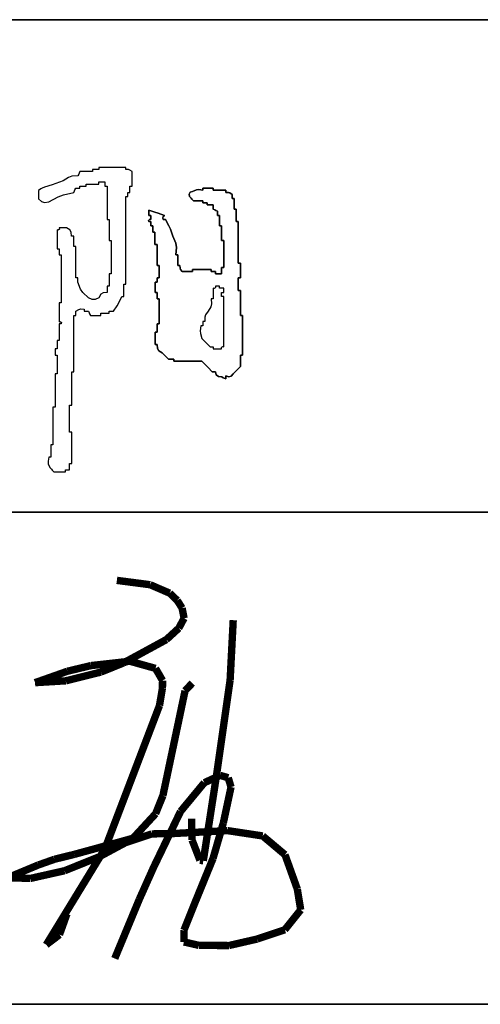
# Model space of a CAD drawing. Header units: millimetres. Extents: x 500457 to 783861, y -293374 to -162131.
# Tile 110 of 116: x 780760 to 781603, y -242591 to -240791. Entities that reach past the tile are written whole.
import ezdxf

# ---------------------------------------------------------------- set-up
doc = ezdxf.new("R2010")
doc.units = ezdxf.units.MM
doc.header["$LTSCALE"] = 1000
doc.layers.add('A-PUB_TITLE SIGNATURE', color=7, linetype='Continuous')
doc.layers.add('WALL', color=255, linetype='Continuous')
doc.layers.add('图框', color=4, linetype='Continuous', lineweight=35)

# ---------------------------------------------------------------- blocks, each defined once
blk = doc.blocks.new('dianziqianminggry')
for p, q in [((0.128308, 0.071141), (0.128224, 0.070972)), ((0.128816, 0.071141), (0.128308, 0.071141)), ((0.129071, 0.071141), (0.128816, 0.071141)), ((0.129579, 0.071141), (0.129071, 0.071141)), ((0.129833, 0.071353), (0.129579, 0.071353)), ((0.129579, 0.071353), (0.129579, 0.071268)), ((0.129579, 0.071268), (0.129579, 0.071226)), ((0.129579, 0.071226), (0.129579, 0.071141)), ((0.12996, 0.071353), (0.129833, 0.071353)), ((0.130214, 0.071353), (0.12996, 0.071353)), ((0.131315, 0.071565), (0.130214, 0.071565)), ((0.130214, 0.071565), (0.130214, 0.07148)), ((0.130214, 0.07148), (0.130214, 0.071438)), ((0.130214, 0.071438), (0.130214, 0.071353)), ((0.131865, 0.071565), (0.131315, 0.071565)), ((0.132966, 0.071565), (0.131865, 0.071565)), ((0.132966, 0.07148), (0.132966, 0.071565)), ((0.132966, 0.071438), (0.132966, 0.07148)), ((0.132966, 0.071353), (0.132966, 0.071438)), ((0.133234, 0.071344), (0.132966, 0.071353)), ((0.133382, 0.071295), (0.133234, 0.071344)), ((0.133602, 0.071141), (0.133382, 0.071295)), ((0.133602, 0.070548), (0.133602, 0.071141)), ((0.126614, 0.070188), (0.125852, 0.069934)), ((0.127129, 0.070551), (0.126614, 0.070188)), ((0.127469, 0.070672), (0.127129, 0.070551)), ((0.128097, 0.070718), (0.127469, 0.070672)), ((0.128181, 0.070887), (0.128097, 0.070718)), ((0.128224, 0.070972), (0.128181, 0.070887)), ((0.130214, 0.069998), (0.130214, 0.070083)), ((0.130214, 0.070083), (0.130468, 0.070083)), ((0.130468, 0.070083), (0.130595, 0.070083)), ((0.130595, 0.070083), (0.130849, 0.070083)), ((0.130849, 0.070083), (0.130849, 0.069913)), ((0.133602, 0.070252), (0.133602, 0.070548)), ((0.133602, 0.069659), (0.133602, 0.070252)), ((0.12432, 0.069377), (0.124074, 0.069236)), ((0.124074, 0.069236), (0.124074, 0.068897)), ((0.124448, 0.069441), (0.12432, 0.069377)), ((0.124709, 0.069553), (0.124448, 0.069441)), ((0.125471, 0.069807), (0.124709, 0.069553)), ((0.125852, 0.069934), (0.125471, 0.069807)), ((0.126615, 0.068782), (0.127673, 0.069024)), ((0.127673, 0.069024), (0.127758, 0.069193)), ((0.127758, 0.069193), (0.1278, 0.069278)), ((0.1278, 0.069278), (0.127885, 0.069447)), ((0.127885, 0.069447), (0.128054, 0.069447)), ((0.128054, 0.069447), (0.128139, 0.069447)), ((0.128139, 0.069447), (0.128308, 0.069447)), ((0.128308, 0.069574), (0.128308, 0.069659)), ((0.128308, 0.069659), (0.128562, 0.069659)), ((0.128308, 0.069532), (0.128308, 0.069574)), ((0.128308, 0.069447), (0.128308, 0.069532)), ((0.128562, 0.069659), (0.128689, 0.069659)), ((0.128689, 0.069659), (0.128943, 0.069659)), ((0.128943, 0.069786), (0.128943, 0.069871)), ((0.128943, 0.069871), (0.129452, 0.069871)), ((0.128943, 0.069744), (0.128943, 0.069786)), ((0.128943, 0.069659), (0.128943, 0.069744)), ((0.129452, 0.069871), (0.129706, 0.069871)), ((0.129706, 0.069871), (0.130214, 0.069871)), ((0.130214, 0.069956), (0.130214, 0.069998)), ((0.130214, 0.069871), (0.130214, 0.069956)), ((0.130849, 0.069913), (0.130849, 0.069828)), ((0.130849, 0.069828), (0.130849, 0.069659)), ((0.130849, 0.069659), (0.130934, 0.069659)), ((0.130934, 0.069659), (0.130976, 0.069659)), ((0.130976, 0.069659), (0.131061, 0.069659)), ((0.131061, 0.069659), (0.131061, 0.068304)), ((0.133178, 0.068855), (0.133178, 0.069024)), ((0.133178, 0.069024), (0.133263, 0.069024)), ((0.133263, 0.069024), (0.133305, 0.069024)), ((0.133305, 0.069024), (0.13339, 0.069024)), ((0.13339, 0.069405), (0.13339, 0.069659)), ((0.13339, 0.069659), (0.133474, 0.069659)), ((0.13339, 0.069278), (0.13339, 0.069405)), ((0.13339, 0.069024), (0.13339, 0.069278)), ((0.133474, 0.069659), (0.133517, 0.069659)), ((0.133517, 0.069659), (0.133602, 0.069659)), ((0.139401, 0.068846), (0.139514, 0.069035)), ((0.139514, 0.069035), (0.139401, 0.068846)), ((0.139514, 0.069035), (0.139742, 0.06913)), ((0.139742, 0.06913), (0.139514, 0.069035)), ((0.139742, 0.06913), (0.140134, 0.069295)), ((0.140134, 0.069295), (0.139742, 0.06913)), ((0.140134, 0.069295), (0.140383, 0.06932)), ((0.140383, 0.06932), (0.140134, 0.069295)), ((0.140383, 0.06932), (0.1408, 0.069236)), ((0.1408, 0.069236), (0.140383, 0.06932)), ((0.1408, 0.069236), (0.1408, 0.069447)), ((0.1408, 0.069447), (0.1408, 0.069236)), ((0.1408, 0.069236), (0.1408, 0.069447)), ((0.141859, 0.069447), (0.1408, 0.069447)), ((0.1408, 0.069447), (0.141859, 0.069447)), ((0.141859, 0.069447), (0.1408, 0.069447)), ((0.1408, 0.069447), (0.1408, 0.069236)), ((0.1408, 0.069236), (0.1408, 0.069447)), ((0.1408, 0.069447), (0.1408, 0.069236)), ((0.141436, 0.069447), (0.141859, 0.069447)), ((0.141859, 0.069447), (0.141436, 0.069447)), ((0.141436, 0.069447), (0.141859, 0.069447)), ((0.141859, 0.069447), (0.141859, 0.069363)), ((0.141859, 0.069363), (0.141859, 0.069447)), ((0.141859, 0.069363), (0.141859, 0.06932)), ((0.141859, 0.06932), (0.141859, 0.069363)), ((0.141859, 0.06932), (0.141859, 0.069236)), ((0.141859, 0.069236), (0.141859, 0.06932)), ((0.141859, 0.069236), (0.142367, 0.069236)), ((0.142367, 0.069236), (0.141859, 0.069236)), ((0.142367, 0.069236), (0.142621, 0.069236)), ((0.142621, 0.069236), (0.142367, 0.069236)), ((0.142621, 0.069236), (0.143129, 0.069236)), ((0.143129, 0.069236), (0.142621, 0.069236)), ((0.143129, 0.069236), (0.143129, 0.069151)), ((0.143129, 0.069151), (0.143129, 0.069236)), ((0.143129, 0.069151), (0.143129, 0.069109)), ((0.143129, 0.069109), (0.143129, 0.069151)), ((0.143129, 0.069109), (0.143129, 0.069024)), ((0.143129, 0.069024), (0.143129, 0.069109)), ((0.143129, 0.069024), (0.143397, 0.069015)), ((0.143397, 0.069015), (0.143129, 0.069024)), ((0.143397, 0.069015), (0.143545, 0.068966)), ((0.143545, 0.068966), (0.143397, 0.069015)), ((0.124074, 0.068897), (0.124074, 0.068728)), ((0.124074, 0.068728), (0.124074, 0.068389)), ((0.124074, 0.068389), (0.124401, 0.068091)), ((0.124401, 0.068091), (0.124696, 0.068003)), ((0.124696, 0.068003), (0.125132, 0.068071)), ((0.125132, 0.068071), (0.126089, 0.068585)), ((0.126089, 0.068585), (0.126615, 0.068782)), ((0.131061, 0.068304), (0.131061, 0.067627)), ((0.132966, 0.065043), (0.132966, 0.0686)), ((0.132966, 0.0686), (0.133051, 0.0686)), ((0.133051, 0.0686), (0.133093, 0.0686)), ((0.133093, 0.0686), (0.133178, 0.0686)), ((0.133178, 0.06877), (0.133178, 0.068855)), ((0.133178, 0.0686), (0.133178, 0.06877)), ((0.139424, 0.0686), (0.139401, 0.068846)), ((0.139401, 0.068846), (0.139424, 0.0686)), ((0.139593, 0.068431), (0.139424, 0.0686)), ((0.139424, 0.0686), (0.139593, 0.068431)), ((0.139678, 0.068346), (0.139593, 0.068431)), ((0.139593, 0.068431), (0.139678, 0.068346)), ((0.139848, 0.068177), (0.139678, 0.068346)), ((0.139678, 0.068346), (0.139848, 0.068177)), ((0.140229, 0.068177), (0.139848, 0.068177)), ((0.139848, 0.068177), (0.140229, 0.068177)), ((0.140419, 0.068177), (0.140229, 0.068177)), ((0.140229, 0.068177), (0.140419, 0.068177)), ((0.1408, 0.068177), (0.140419, 0.068177)), ((0.140419, 0.068177), (0.1408, 0.068177)), ((0.1408, 0.068092), (0.1408, 0.068177)), ((0.1408, 0.068177), (0.1408, 0.068092)), ((0.1408, 0.06805), (0.1408, 0.068092)), ((0.1408, 0.068092), (0.1408, 0.06805)), ((0.1408, 0.067965), (0.1408, 0.06805)), ((0.1408, 0.06805), (0.1408, 0.067965)), ((0.143545, 0.068966), (0.143765, 0.068812)), ((0.143765, 0.068812), (0.143545, 0.068966)), ((0.143765, 0.068812), (0.143765, 0.068643)), ((0.143765, 0.068643), (0.143765, 0.068812)), ((0.143765, 0.068643), (0.143765, 0.068558)), ((0.143765, 0.068558), (0.143765, 0.068643)), ((0.143765, 0.068558), (0.143765, 0.068389)), ((0.143765, 0.068389), (0.143765, 0.068558)), ((0.143765, 0.068389), (0.143849, 0.068389)), ((0.143849, 0.068389), (0.143765, 0.068389)), ((0.143849, 0.068389), (0.143892, 0.068389)), ((0.143892, 0.068389), (0.143849, 0.068389)), ((0.143892, 0.068389), (0.143976, 0.068389)), ((0.143976, 0.068389), (0.143892, 0.068389)), ((0.143976, 0.068389), (0.143976, 0.067965)), ((0.143976, 0.067965), (0.143976, 0.068389)), ((0.131061, 0.067627), (0.131061, 0.066271)), ((0.135295, 0.067012), (0.135295, 0.067224)), ((0.135295, 0.067224), (0.135931, 0.067012)), ((0.135931, 0.067012), (0.135295, 0.067224)), ((0.135295, 0.067224), (0.135295, 0.067012)), ((0.135295, 0.066907), (0.135295, 0.067012)), ((0.135295, 0.067012), (0.135295, 0.066907)), ((0.135931, 0.067012), (0.136248, 0.066907)), ((0.136248, 0.066907), (0.135931, 0.067012)), ((0.14097, 0.067965), (0.1408, 0.067965)), ((0.1408, 0.067965), (0.14097, 0.067965)), ((0.141054, 0.067965), (0.14097, 0.067965)), ((0.14097, 0.067965), (0.141054, 0.067965)), ((0.141224, 0.067965), (0.141054, 0.067965)), ((0.141054, 0.067965), (0.141224, 0.067965)), ((0.141224, 0.067881), (0.141224, 0.067965)), ((0.141224, 0.067965), (0.141224, 0.067881)), ((0.141224, 0.067838), (0.141224, 0.067881)), ((0.141224, 0.067881), (0.141224, 0.067838)), ((0.141224, 0.067754), (0.141224, 0.067838)), ((0.141224, 0.067838), (0.141224, 0.067754)), ((0.141478, 0.067754), (0.141224, 0.067754)), ((0.141224, 0.067754), (0.141478, 0.067754)), ((0.141605, 0.067754), (0.141478, 0.067754)), ((0.141478, 0.067754), (0.141605, 0.067754)), ((0.141859, 0.067754), (0.141605, 0.067754)), ((0.141605, 0.067754), (0.141859, 0.067754)), ((0.141859, 0.067584), (0.141859, 0.067754)), ((0.141859, 0.067754), (0.141859, 0.067584)), ((0.141859, 0.067499), (0.141859, 0.067584)), ((0.141859, 0.067584), (0.141859, 0.067499)), ((0.141859, 0.06733), (0.141859, 0.067499)), ((0.141859, 0.067499), (0.141859, 0.06733)), ((0.142028, 0.067245), (0.141859, 0.06733)), ((0.141859, 0.06733), (0.142028, 0.067245)), ((0.142113, 0.067203), (0.142028, 0.067245)), ((0.142028, 0.067245), (0.142113, 0.067203)), ((0.142282, 0.067118), (0.142113, 0.067203)), ((0.142113, 0.067203), (0.142282, 0.067118)), ((0.142282, 0.066949), (0.142282, 0.067118)), ((0.142282, 0.067118), (0.142282, 0.066949)), ((0.143976, 0.067965), (0.143976, 0.067754)), ((0.143976, 0.067754), (0.143976, 0.067965)), ((0.143976, 0.067754), (0.143976, 0.06733)), ((0.143976, 0.06733), (0.143976, 0.067754)), ((0.143976, 0.06733), (0.144061, 0.06733)), ((0.144061, 0.06733), (0.143976, 0.06733)), ((0.144061, 0.06733), (0.144103, 0.06733)), ((0.144103, 0.06733), (0.144061, 0.06733)), ((0.144103, 0.06733), (0.144188, 0.06733)), ((0.144188, 0.06733), (0.144103, 0.06733)), ((0.144188, 0.06733), (0.144188, 0.066822)), ((0.144188, 0.066822), (0.144188, 0.06733)), ((0.131061, 0.066271), (0.131145, 0.066271)), ((0.131145, 0.066271), (0.131188, 0.066271)), ((0.131188, 0.066271), (0.131272, 0.066271)), ((0.131272, 0.066271), (0.131272, 0.065425)), ((0.13527, 0.066177), (0.13539, 0.066297)), ((0.13539, 0.066297), (0.13527, 0.066177)), ((0.135295, 0.06606), (0.13527, 0.066177)), ((0.13527, 0.066177), (0.135295, 0.06606)), ((0.135295, 0.066695), (0.135295, 0.066907)), ((0.135295, 0.066907), (0.135295, 0.066695)), ((0.13538, 0.066695), (0.135295, 0.066695)), ((0.135295, 0.066695), (0.13538, 0.066695)), ((0.13538, 0.06606), (0.135295, 0.06606)), ((0.135295, 0.06606), (0.13538, 0.06606)), ((0.135422, 0.066695), (0.13538, 0.066695)), ((0.13538, 0.066695), (0.135422, 0.066695)), ((0.135422, 0.06606), (0.13538, 0.06606)), ((0.13538, 0.06606), (0.135422, 0.06606)), ((0.13539, 0.066297), (0.135507, 0.066271)), ((0.135507, 0.066271), (0.13539, 0.066297)), ((0.135507, 0.066695), (0.135422, 0.066695)), ((0.135422, 0.066695), (0.135507, 0.066695)), ((0.135507, 0.06606), (0.135422, 0.06606)), ((0.135422, 0.06606), (0.135507, 0.06606)), ((0.135507, 0.066526), (0.135507, 0.066695)), ((0.135507, 0.066695), (0.135507, 0.066526)), ((0.135507, 0.066441), (0.135507, 0.066526)), ((0.135507, 0.066526), (0.135507, 0.066441)), ((0.135507, 0.066271), (0.135507, 0.066441)), ((0.135507, 0.066441), (0.135507, 0.066271)), ((0.135507, 0.06589), (0.135507, 0.06606)), ((0.135507, 0.06606), (0.135507, 0.06589)), ((0.136248, 0.066907), (0.136883, 0.066695)), ((0.136883, 0.066695), (0.136248, 0.066907)), ((0.136749, 0.066584), (0.136711, 0.066433)), ((0.136711, 0.066433), (0.136749, 0.066584)), ((0.136711, 0.066433), (0.136777, 0.066271)), ((0.136777, 0.066271), (0.136711, 0.066433)), ((0.136883, 0.066695), (0.136749, 0.066584)), ((0.136749, 0.066584), (0.136883, 0.066695)), ((0.136777, 0.066271), (0.136862, 0.066271)), ((0.136862, 0.066271), (0.136777, 0.066271)), ((0.136862, 0.066271), (0.136905, 0.066271)), ((0.136905, 0.066271), (0.136862, 0.066271)), ((0.136905, 0.066271), (0.136989, 0.066271)), ((0.136989, 0.066271), (0.136905, 0.066271)), ((0.136989, 0.066271), (0.137354, 0.065628)), ((0.137354, 0.065628), (0.136989, 0.066271)), ((0.142282, 0.066864), (0.142282, 0.066949)), ((0.142282, 0.066949), (0.142282, 0.066864)), ((0.142282, 0.066695), (0.142282, 0.066864)), ((0.142282, 0.066864), (0.142282, 0.066695)), ((0.142367, 0.066695), (0.142282, 0.066695)), ((0.142282, 0.066695), (0.142367, 0.066695)), ((0.142409, 0.066695), (0.142367, 0.066695)), ((0.142367, 0.066695), (0.142409, 0.066695)), ((0.142494, 0.066695), (0.142409, 0.066695)), ((0.142409, 0.066695), (0.142494, 0.066695)), ((0.142494, 0.066271), (0.142494, 0.066695)), ((0.142494, 0.066695), (0.142494, 0.066271)), ((0.142494, 0.06606), (0.142494, 0.066271)), ((0.142494, 0.066271), (0.142494, 0.06606)), ((0.142494, 0.065636), (0.142494, 0.06606)), ((0.142494, 0.06606), (0.142494, 0.065636)), ((0.144188, 0.066822), (0.144188, 0.066568)), ((0.144188, 0.066568), (0.144188, 0.066822)), ((0.144188, 0.066568), (0.144188, 0.06606)), ((0.144188, 0.06606), (0.144188, 0.066568)), ((0.144188, 0.06606), (0.144273, 0.06606)), ((0.144273, 0.06606), (0.144188, 0.06606)), ((0.144273, 0.06606), (0.144315, 0.06606)), ((0.144315, 0.06606), (0.144273, 0.06606)), ((0.144315, 0.06606), (0.1444, 0.06606)), ((0.1444, 0.06606), (0.144315, 0.06606)), ((0.1444, 0.06606), (0.1444, 0.064366)), ((0.1444, 0.064366), (0.1444, 0.06606)), ((0.126096, 0.065187), (0.125979, 0.065213)), ((0.125979, 0.065213), (0.125979, 0.064451)), ((0.126216, 0.065307), (0.126096, 0.065187)), ((0.126487, 0.065425), (0.126191, 0.065425)), ((0.126191, 0.065425), (0.126216, 0.065307)), ((0.126636, 0.065425), (0.126487, 0.065425)), ((0.126932, 0.065425), (0.126636, 0.065425)), ((0.127274, 0.065218), (0.126932, 0.065425)), ((0.127425, 0.064975), (0.127274, 0.065218)), ((0.131272, 0.065425), (0.131272, 0.065001)), ((0.131272, 0.065001), (0.131272, 0.064154)), ((0.132966, 0.063265), (0.132966, 0.065043)), ((0.135507, 0.065806), (0.135507, 0.06589)), ((0.135507, 0.06589), (0.135507, 0.065806)), ((0.135507, 0.065636), (0.135507, 0.065806)), ((0.135507, 0.065806), (0.135507, 0.065636)), ((0.135592, 0.065636), (0.135507, 0.065636)), ((0.135507, 0.065636), (0.135592, 0.065636)), ((0.135634, 0.065636), (0.135592, 0.065636)), ((0.135592, 0.065636), (0.135634, 0.065636)), ((0.135719, 0.065636), (0.135634, 0.065636)), ((0.135634, 0.065636), (0.135719, 0.065636)), ((0.135719, 0.065382), (0.135719, 0.065636)), ((0.135719, 0.065636), (0.135719, 0.065382)), ((0.135719, 0.065255), (0.135719, 0.065382)), ((0.135719, 0.065382), (0.135719, 0.065255)), ((0.135719, 0.065001), (0.135719, 0.065255)), ((0.135719, 0.065255), (0.135719, 0.065001)), ((0.135804, 0.065001), (0.135719, 0.065001)), ((0.135719, 0.065001), (0.135804, 0.065001)), ((0.135846, 0.065001), (0.135804, 0.065001)), ((0.135804, 0.065001), (0.135846, 0.065001)), ((0.135931, 0.065001), (0.135846, 0.065001)), ((0.135846, 0.065001), (0.135931, 0.065001)), ((0.135931, 0.064493), (0.135931, 0.065001)), ((0.135931, 0.065001), (0.135931, 0.064493)), ((0.137354, 0.065628), (0.137505, 0.065282)), ((0.137505, 0.065282), (0.137354, 0.065628)), ((0.137505, 0.065282), (0.13773, 0.064578)), ((0.13773, 0.064578), (0.137505, 0.065282)), ((0.142579, 0.065636), (0.142494, 0.065636)), ((0.142494, 0.065636), (0.142579, 0.065636)), ((0.142621, 0.065636), (0.142579, 0.065636)), ((0.142579, 0.065636), (0.142621, 0.065636)), ((0.142706, 0.065636), (0.142621, 0.065636)), ((0.142621, 0.065636), (0.142706, 0.065636)), ((0.142706, 0.065043), (0.142706, 0.065636)), ((0.142706, 0.065636), (0.142706, 0.065043)), ((0.142706, 0.064747), (0.142706, 0.065043)), ((0.142706, 0.065043), (0.142706, 0.064747)), ((0.125979, 0.064451), (0.125979, 0.064069)), ((0.125979, 0.064069), (0.125979, 0.063307)), ((0.127461, 0.064578), (0.127425, 0.064975)), ((0.127546, 0.064578), (0.127461, 0.064578)), ((0.127588, 0.064578), (0.127546, 0.064578)), ((0.127673, 0.064578), (0.127588, 0.064578)), ((0.127673, 0.064154), (0.127673, 0.064578)), ((0.127673, 0.063942), (0.127673, 0.064154)), ((0.131272, 0.064154), (0.131357, 0.064154)), ((0.131357, 0.064154), (0.1314, 0.064154)), ((0.1314, 0.064154), (0.131484, 0.064154)), ((0.131484, 0.064154), (0.131484, 0.062799)), ((0.135931, 0.064239), (0.135931, 0.064493)), ((0.135931, 0.064493), (0.135931, 0.064239)), ((0.135931, 0.063731), (0.135931, 0.064239)), ((0.135931, 0.064239), (0.135931, 0.063731)), ((0.13773, 0.064578), (0.138036, 0.063868)), ((0.138036, 0.063868), (0.13773, 0.064578)), ((0.142706, 0.064154), (0.142706, 0.064747)), ((0.142706, 0.064747), (0.142706, 0.064154)), ((0.142791, 0.064154), (0.142706, 0.064154)), ((0.142706, 0.064154), (0.142791, 0.064154)), ((0.142833, 0.064154), (0.142791, 0.064154)), ((0.142791, 0.064154), (0.142833, 0.064154)), ((0.142918, 0.064154), (0.142833, 0.064154)), ((0.142833, 0.064154), (0.142918, 0.064154)), ((0.142918, 0.063053), (0.142918, 0.064154)), ((0.142918, 0.064154), (0.142918, 0.063053)), ((0.1444, 0.064366), (0.1444, 0.063519)), ((0.1444, 0.063519), (0.1444, 0.064366)), ((0.125979, 0.063307), (0.126064, 0.063307)), ((0.126064, 0.063307), (0.126106, 0.063307)), ((0.126106, 0.063307), (0.126191, 0.063307)), ((0.126191, 0.063307), (0.126191, 0.063053)), ((0.126191, 0.063053), (0.126191, 0.062926)), ((0.127673, 0.063519), (0.127673, 0.063942)), ((0.127758, 0.063519), (0.127673, 0.063519)), ((0.1278, 0.063519), (0.127758, 0.063519)), ((0.127885, 0.063519), (0.1278, 0.063519)), ((0.127885, 0.062249), (0.127885, 0.063519)), ((0.132966, 0.059708), (0.132966, 0.063265)), ((0.136015, 0.063731), (0.135931, 0.063731)), ((0.135931, 0.063731), (0.136015, 0.063731)), ((0.136058, 0.063731), (0.136015, 0.063731)), ((0.136015, 0.063731), (0.136058, 0.063731)), ((0.136142, 0.063731), (0.136058, 0.063731)), ((0.136058, 0.063731), (0.136142, 0.063731)), ((0.136142, 0.062884), (0.136142, 0.063731)), ((0.136142, 0.063731), (0.136142, 0.062884)), ((0.138036, 0.063868), (0.138106, 0.063443)), ((0.138106, 0.063443), (0.138036, 0.063868)), ((0.138106, 0.063443), (0.138048, 0.062672)), ((0.138048, 0.062672), (0.138106, 0.063443)), ((0.142918, 0.062503), (0.142918, 0.063053)), ((0.142918, 0.063053), (0.142918, 0.062503)), ((0.1444, 0.063519), (0.1444, 0.061825)), ((0.1444, 0.061825), (0.1444, 0.063519)), ((0.126191, 0.062926), (0.126191, 0.062672)), ((0.126191, 0.062672), (0.126276, 0.062672)), ((0.126276, 0.062672), (0.126318, 0.062672)), ((0.126318, 0.062672), (0.126403, 0.062672)), ((0.126403, 0.062672), (0.126403, 0.060724)), ((0.127885, 0.061613), (0.127885, 0.062249)), ((0.131484, 0.062799), (0.131484, 0.062122)), ((0.131484, 0.062122), (0.131484, 0.060766)), ((0.136142, 0.06246), (0.136142, 0.062884)), ((0.136142, 0.062884), (0.136142, 0.06246)), ((0.136142, 0.061613), (0.136142, 0.06246)), ((0.136142, 0.06246), (0.136142, 0.061613)), ((0.138048, 0.062672), (0.138133, 0.062672)), ((0.138133, 0.062672), (0.138048, 0.062672)), ((0.138133, 0.062672), (0.138175, 0.062672)), ((0.138175, 0.062672), (0.138133, 0.062672)), ((0.138175, 0.062672), (0.13826, 0.062672)), ((0.13826, 0.062672), (0.138175, 0.062672)), ((0.13826, 0.062672), (0.13826, 0.062249)), ((0.13826, 0.062249), (0.13826, 0.062672)), ((0.13826, 0.062249), (0.13826, 0.062037)), ((0.13826, 0.062037), (0.13826, 0.062249)), ((0.13826, 0.062037), (0.13826, 0.061613)), ((0.13826, 0.061613), (0.13826, 0.062037)), ((0.142918, 0.061402), (0.142918, 0.062503)), ((0.142918, 0.062503), (0.142918, 0.061402)), ((0.127885, 0.060343), (0.127885, 0.061613)), ((0.136227, 0.061613), (0.136142, 0.061613)), ((0.136142, 0.061613), (0.136227, 0.061613)), ((0.136269, 0.061613), (0.136227, 0.061613)), ((0.136227, 0.061613), (0.136269, 0.061613)), ((0.136354, 0.061613), (0.136269, 0.061613)), ((0.136269, 0.061613), (0.136354, 0.061613)), ((0.136354, 0.061105), (0.136354, 0.061613)), ((0.136354, 0.061613), (0.136354, 0.061105)), ((0.136354, 0.060851), (0.136354, 0.061105)), ((0.136354, 0.061105), (0.136354, 0.060851)), ((0.13826, 0.061613), (0.138344, 0.061613)), ((0.138344, 0.061613), (0.13826, 0.061613)), ((0.138344, 0.061613), (0.138387, 0.061613)), ((0.138387, 0.061613), (0.138344, 0.061613)), ((0.138387, 0.061613), (0.138471, 0.061613)), ((0.138471, 0.061613), (0.138387, 0.061613)), ((0.138471, 0.061613), (0.13848, 0.061346)), ((0.13848, 0.061346), (0.138471, 0.061613)), ((0.13848, 0.061346), (0.138529, 0.061197)), ((0.138529, 0.061197), (0.13848, 0.061346)), ((0.138529, 0.061197), (0.138683, 0.060978)), ((0.138683, 0.060978), (0.138529, 0.061197)), ((0.139742, 0.061105), (0.139742, 0.06119)), ((0.139742, 0.06119), (0.140504, 0.06119)), ((0.140504, 0.06119), (0.139742, 0.06119)), ((0.139742, 0.06119), (0.139742, 0.061105)), ((0.139742, 0.061063), (0.139742, 0.061105)), ((0.139742, 0.061105), (0.139742, 0.061063)), ((0.139742, 0.060978), (0.139742, 0.061063)), ((0.139742, 0.061063), (0.139742, 0.060978)), ((0.140504, 0.06119), (0.140885, 0.06119)), ((0.140885, 0.06119), (0.140504, 0.06119)), ((0.140885, 0.06119), (0.141647, 0.06119)), ((0.141647, 0.06119), (0.140885, 0.06119)), ((0.141647, 0.06119), (0.141647, 0.061105)), ((0.141647, 0.061105), (0.141647, 0.06119)), ((0.141647, 0.061105), (0.141647, 0.061063)), ((0.141647, 0.061063), (0.141647, 0.061105)), ((0.141647, 0.061063), (0.141647, 0.060978)), ((0.141647, 0.060978), (0.141647, 0.061063)), ((0.142706, 0.061148), (0.142706, 0.061402)), ((0.142706, 0.061402), (0.142791, 0.061402)), ((0.142791, 0.061402), (0.142706, 0.061402)), ((0.142706, 0.061402), (0.142706, 0.061148)), ((0.142706, 0.061021), (0.142706, 0.061148)), ((0.142706, 0.061148), (0.142706, 0.061021)), ((0.142706, 0.060766), (0.142706, 0.061021)), ((0.142706, 0.061021), (0.142706, 0.060766)), ((0.142791, 0.061402), (0.142833, 0.061402)), ((0.142833, 0.061402), (0.142791, 0.061402)), ((0.142833, 0.061402), (0.142918, 0.061402)), ((0.142918, 0.061402), (0.142833, 0.061402)), ((0.1444, 0.061825), (0.144484, 0.061825)), ((0.144484, 0.061825), (0.1444, 0.061825)), ((0.144484, 0.061825), (0.144527, 0.061825)), ((0.144527, 0.061825), (0.144484, 0.061825)), ((0.144527, 0.061825), (0.144611, 0.061825)), ((0.144611, 0.061825), (0.144527, 0.061825)), ((0.144611, 0.061825), (0.144611, 0.061232)), ((0.144611, 0.061232), (0.144611, 0.061825)), ((0.144611, 0.061232), (0.144611, 0.060936)), ((0.144611, 0.060936), (0.144611, 0.061232)), ((0.126403, 0.060724), (0.126403, 0.05975)), ((0.12797, 0.060343), (0.127885, 0.060343)), ((0.128012, 0.060343), (0.12797, 0.060343)), ((0.128097, 0.060343), (0.128012, 0.060343)), ((0.128097, 0.060174), (0.128097, 0.060343)), ((0.128097, 0.060089), (0.128097, 0.060174)), ((0.128097, 0.05992), (0.128097, 0.060089)), ((0.131357, 0.060766), (0.131272, 0.060766)), ((0.131272, 0.060766), (0.131272, 0.060258)), ((0.131272, 0.060258), (0.131272, 0.060004)), ((0.131272, 0.060004), (0.131272, 0.059496)), ((0.1314, 0.060766), (0.131357, 0.060766)), ((0.131484, 0.060766), (0.1314, 0.060766)), ((0.136142, 0.060174), (0.136142, 0.060343)), ((0.136142, 0.060343), (0.136227, 0.060343)), ((0.136227, 0.060343), (0.136142, 0.060343)), ((0.136142, 0.060343), (0.136142, 0.060174)), ((0.136142, 0.060089), (0.136142, 0.060174)), ((0.136142, 0.060174), (0.136142, 0.060089)), ((0.136142, 0.05992), (0.136142, 0.060089)), ((0.136142, 0.060089), (0.136142, 0.05992)), ((0.136227, 0.060343), (0.136269, 0.060343)), ((0.136269, 0.060343), (0.136227, 0.060343)), ((0.136269, 0.060343), (0.136354, 0.060343)), ((0.136354, 0.060343), (0.136269, 0.060343)), ((0.136354, 0.060343), (0.136354, 0.060851)), ((0.136354, 0.060851), (0.136354, 0.060343)), ((0.138683, 0.060978), (0.139107, 0.060978)), ((0.139107, 0.060978), (0.138683, 0.060978)), ((0.139107, 0.060978), (0.139318, 0.060978)), ((0.139318, 0.060978), (0.139107, 0.060978)), ((0.139318, 0.060978), (0.139742, 0.060978)), ((0.139742, 0.060978), (0.139318, 0.060978)), ((0.141647, 0.060978), (0.141817, 0.060978)), ((0.141817, 0.060978), (0.141647, 0.060978)), ((0.141817, 0.060978), (0.141901, 0.060978)), ((0.141901, 0.060978), (0.141817, 0.060978)), ((0.141901, 0.060978), (0.142071, 0.060978)), ((0.142071, 0.060978), (0.141901, 0.060978)), ((0.142071, 0.060978), (0.142071, 0.060893)), ((0.142071, 0.060893), (0.142071, 0.060978)), ((0.142071, 0.060893), (0.142071, 0.060851)), ((0.142071, 0.060851), (0.142071, 0.060893)), ((0.142071, 0.060851), (0.142071, 0.060766)), ((0.142071, 0.060766), (0.142071, 0.060851)), ((0.142071, 0.060766), (0.142325, 0.060766)), ((0.142325, 0.060766), (0.142071, 0.060766)), ((0.142325, 0.060766), (0.142452, 0.060766)), ((0.142452, 0.060766), (0.142325, 0.060766)), ((0.142452, 0.060766), (0.142706, 0.060766)), ((0.142706, 0.060766), (0.142452, 0.060766)), ((0.144484, 0.060343), (0.1444, 0.060343)), ((0.1444, 0.060343), (0.1444, 0.059835)), ((0.1444, 0.059835), (0.1444, 0.060343)), ((0.1444, 0.060343), (0.144484, 0.060343)), ((0.144527, 0.060343), (0.144484, 0.060343)), ((0.144484, 0.060343), (0.144527, 0.060343)), ((0.144611, 0.060343), (0.144527, 0.060343)), ((0.144527, 0.060343), (0.144611, 0.060343)), ((0.144611, 0.060936), (0.144611, 0.060343)), ((0.144611, 0.060343), (0.144611, 0.060936)), ((0.126403, 0.05975), (0.126403, 0.057802)), ((0.128366, 0.059205), (0.128097, 0.05992)), ((0.1286, 0.058855), (0.128366, 0.059205)), ((0.131145, 0.059496), (0.131061, 0.059496)), ((0.131061, 0.059496), (0.131061, 0.059242)), ((0.131061, 0.059242), (0.131061, 0.059115)), ((0.131061, 0.059115), (0.131061, 0.058861)), ((0.131188, 0.059496), (0.131145, 0.059496)), ((0.131272, 0.059496), (0.131188, 0.059496)), ((0.132755, 0.0592), (0.132755, 0.059708)), ((0.132755, 0.059708), (0.132839, 0.059708)), ((0.132755, 0.058946), (0.132755, 0.0592)), ((0.132839, 0.059708), (0.132882, 0.059708)), ((0.132882, 0.059708), (0.132966, 0.059708)), ((0.135931, 0.059496), (0.135931, 0.05992)), ((0.135931, 0.05992), (0.136015, 0.05992)), ((0.136015, 0.05992), (0.135931, 0.05992)), ((0.135931, 0.05992), (0.135931, 0.059496)), ((0.135931, 0.059284), (0.135931, 0.059496)), ((0.135931, 0.059496), (0.135931, 0.059284)), ((0.135931, 0.058861), (0.135931, 0.059284)), ((0.135931, 0.059284), (0.135931, 0.058861)), ((0.136015, 0.05992), (0.136058, 0.05992)), ((0.136058, 0.05992), (0.136015, 0.05992)), ((0.136058, 0.05992), (0.136142, 0.05992)), ((0.136142, 0.05992), (0.136058, 0.05992)), ((0.141976, 0.059259), (0.141859, 0.059284)), ((0.141859, 0.059284), (0.141859, 0.058861)), ((0.142096, 0.059379), (0.141976, 0.059259)), ((0.14224, 0.059496), (0.142071, 0.059496)), ((0.142071, 0.059496), (0.142096, 0.059379)), ((0.142325, 0.059496), (0.14224, 0.059496)), ((0.142494, 0.059496), (0.142325, 0.059496)), ((0.142494, 0.059411), (0.142494, 0.059496)), ((0.142494, 0.059369), (0.142494, 0.059411)), ((0.142494, 0.059284), (0.142494, 0.059369)), ((0.142664, 0.059284), (0.142494, 0.059284)), ((0.142748, 0.059284), (0.142664, 0.059284)), ((0.142918, 0.059284), (0.142748, 0.059284)), ((0.142918, 0.059115), (0.142918, 0.059284)), ((0.142918, 0.05903), (0.142918, 0.059115)), ((0.142918, 0.058861), (0.142918, 0.05903)), ((0.1444, 0.059835), (0.1444, 0.059581)), ((0.1444, 0.059581), (0.1444, 0.059835)), ((0.1444, 0.059581), (0.1444, 0.059073)), ((0.1444, 0.059073), (0.1444, 0.059581)), ((0.1444, 0.059073), (0.144484, 0.059073)), ((0.144484, 0.059073), (0.1444, 0.059073)), ((0.144484, 0.059073), (0.144527, 0.059073)), ((0.144527, 0.059073), (0.144484, 0.059073)), ((0.144527, 0.059073), (0.144611, 0.059073)), ((0.144611, 0.059073), (0.144527, 0.059073)), ((0.144611, 0.059073), (0.144611, 0.058056)), ((0.144611, 0.058056), (0.144611, 0.059073)), ((0.129155, 0.058332), (0.1286, 0.058855)), ((0.129532, 0.058138), (0.129155, 0.058332)), ((0.129837, 0.058138), (0.129532, 0.058138)), ((0.130214, 0.058332), (0.129837, 0.058138)), ((0.13042, 0.058673), (0.130214, 0.058332)), ((0.130663, 0.058825), (0.13042, 0.058673)), ((0.131061, 0.058861), (0.130663, 0.058825)), ((0.132257, 0.057817), (0.132543, 0.058437)), ((0.132543, 0.058437), (0.132628, 0.058437)), ((0.132628, 0.058437), (0.13267, 0.058437)), ((0.13267, 0.058437), (0.132755, 0.058437)), ((0.132755, 0.058437), (0.132755, 0.058946)), ((0.136015, 0.058861), (0.135931, 0.058861)), ((0.135931, 0.058861), (0.136015, 0.058861)), ((0.136058, 0.058861), (0.136015, 0.058861)), ((0.136015, 0.058861), (0.136058, 0.058861)), ((0.136142, 0.058861), (0.136058, 0.058861)), ((0.136058, 0.058861), (0.136142, 0.058861)), ((0.136142, 0.058607), (0.136142, 0.058861)), ((0.136142, 0.058861), (0.136142, 0.058607)), ((0.136142, 0.05848), (0.136142, 0.058607)), ((0.136142, 0.058607), (0.136142, 0.05848)), ((0.136142, 0.058226), (0.136142, 0.05848)), ((0.136142, 0.05848), (0.136142, 0.058226)), ((0.136227, 0.058226), (0.136142, 0.058226)), ((0.136142, 0.058226), (0.136227, 0.058226)), ((0.136269, 0.058226), (0.136227, 0.058226)), ((0.136227, 0.058226), (0.136269, 0.058226)), ((0.136354, 0.058226), (0.136269, 0.058226)), ((0.136269, 0.058226), (0.136354, 0.058226)), ((0.136354, 0.057209), (0.136354, 0.058226)), ((0.136354, 0.058226), (0.136354, 0.057209)), ((0.141732, 0.058226), (0.141647, 0.058226)), ((0.141647, 0.058226), (0.141685, 0.057703)), ((0.141774, 0.058226), (0.141732, 0.058226)), ((0.141859, 0.058226), (0.141774, 0.058226)), ((0.141859, 0.058861), (0.141859, 0.058649)), ((0.141859, 0.058649), (0.141859, 0.058226)), ((0.142706, 0.058692), (0.142706, 0.058861)), ((0.142706, 0.058861), (0.142791, 0.058861)), ((0.142706, 0.058607), (0.142706, 0.058692)), ((0.142706, 0.058437), (0.142706, 0.058607)), ((0.142791, 0.058437), (0.142706, 0.058437)), ((0.142791, 0.058861), (0.142833, 0.058861)), ((0.142833, 0.058437), (0.142791, 0.058437)), ((0.142833, 0.058861), (0.142918, 0.058861)), ((0.142918, 0.058437), (0.142833, 0.058437)), ((0.142918, 0.056405), (0.142918, 0.058437)), ((0.144611, 0.058056), (0.144611, 0.057548)), ((0.144611, 0.057548), (0.144611, 0.058056)), ((0.126276, 0.057802), (0.126191, 0.057802)), ((0.126191, 0.057802), (0.126191, 0.05704)), ((0.126191, 0.05704), (0.126191, 0.056659)), ((0.126318, 0.057802), (0.126276, 0.057802)), ((0.126403, 0.057802), (0.126318, 0.057802)), ((0.127885, 0.056955), (0.12818, 0.057142)), ((0.12818, 0.057142), (0.128383, 0.057192)), ((0.128383, 0.057192), (0.128732, 0.057167)), ((0.128732, 0.057167), (0.128732, 0.057082)), ((0.128732, 0.057082), (0.128732, 0.05704)), ((0.128732, 0.05704), (0.128732, 0.056955)), ((0.131696, 0.056955), (0.132085, 0.057516)), ((0.132085, 0.057516), (0.132257, 0.057817)), ((0.136354, 0.056701), (0.136354, 0.057209)), ((0.136354, 0.057209), (0.136354, 0.056701)), ((0.141609, 0.057398), (0.14133, 0.056955)), ((0.141685, 0.057703), (0.141609, 0.057398)), ((0.144611, 0.057548), (0.144611, 0.056532)), ((0.144611, 0.056532), (0.144611, 0.057548)), ((0.126191, 0.056659), (0.126191, 0.055897)), ((0.127673, 0.054245), (0.127673, 0.056532)), ((0.127673, 0.056532), (0.127758, 0.056532)), ((0.127758, 0.056532), (0.1278, 0.056532)), ((0.1278, 0.056532), (0.127885, 0.056532)), ((0.127885, 0.056786), (0.127885, 0.056955)), ((0.127885, 0.056701), (0.127885, 0.056786)), ((0.127885, 0.056532), (0.127885, 0.056701)), ((0.128732, 0.056955), (0.128901, 0.056955)), ((0.128901, 0.056955), (0.128986, 0.056955)), ((0.128986, 0.056955), (0.129155, 0.056955)), ((0.129155, 0.056955), (0.12924, 0.056786)), ((0.12924, 0.056786), (0.129282, 0.056701)), ((0.129282, 0.056701), (0.129367, 0.056532)), ((0.129367, 0.056532), (0.12979, 0.056532)), ((0.12979, 0.056532), (0.130002, 0.056532)), ((0.130002, 0.056532), (0.130426, 0.056532)), ((0.130426, 0.056659), (0.130426, 0.056744)), ((0.130426, 0.056744), (0.130764, 0.056744)), ((0.130426, 0.056617), (0.130426, 0.056659)), ((0.130426, 0.056532), (0.130426, 0.056617)), ((0.130764, 0.056744), (0.130934, 0.056744)), ((0.130934, 0.056744), (0.131272, 0.056744)), ((0.131272, 0.056871), (0.131272, 0.056955)), ((0.131272, 0.056955), (0.131442, 0.056955)), ((0.131272, 0.056828), (0.131272, 0.056871)), ((0.131272, 0.056744), (0.131272, 0.056828)), ((0.131442, 0.056955), (0.131527, 0.056955)), ((0.131527, 0.056955), (0.131696, 0.056955)), ((0.136354, 0.055685), (0.136354, 0.056701)), ((0.136354, 0.056701), (0.136354, 0.055685)), ((0.141079, 0.056591), (0.141004, 0.056339)), ((0.141004, 0.056339), (0.141012, 0.055897)), ((0.14133, 0.056955), (0.141079, 0.056591)), ((0.142918, 0.055389), (0.142918, 0.056405)), ((0.144611, 0.056532), (0.144696, 0.056532)), ((0.144696, 0.056532), (0.144611, 0.056532)), ((0.144696, 0.056532), (0.144739, 0.056532)), ((0.144739, 0.056532), (0.144696, 0.056532)), ((0.144739, 0.056532), (0.144823, 0.056532)), ((0.144823, 0.056532), (0.144739, 0.056532)), ((0.144823, 0.056532), (0.144823, 0.054923)), ((0.144823, 0.054923), (0.144823, 0.056532)), ((0.126191, 0.055897), (0.126308, 0.055922)), ((0.126276, 0.055685), (0.126191, 0.055685)), ((0.126191, 0.055685), (0.126191, 0.055007)), ((0.126191, 0.055007), (0.126191, 0.054669)), ((0.126318, 0.055685), (0.126276, 0.055685)), ((0.126308, 0.055922), (0.126428, 0.055802)), ((0.126403, 0.055685), (0.126318, 0.055685)), ((0.126428, 0.055802), (0.126403, 0.055685)), ((0.136142, 0.055346), (0.136142, 0.055685)), ((0.136142, 0.055685), (0.136227, 0.055685)), ((0.136227, 0.055685), (0.136142, 0.055685)), ((0.136142, 0.055685), (0.136142, 0.055346)), ((0.136142, 0.055177), (0.136142, 0.055346)), ((0.136142, 0.055346), (0.136142, 0.055177)), ((0.136142, 0.054838), (0.136142, 0.055177)), ((0.136142, 0.055177), (0.136142, 0.054838)), ((0.136227, 0.055685), (0.136269, 0.055685)), ((0.136269, 0.055685), (0.136227, 0.055685)), ((0.136269, 0.055685), (0.136354, 0.055685)), ((0.136354, 0.055685), (0.136269, 0.055685)), ((0.140589, 0.055473), (0.140516, 0.054968)), ((0.140673, 0.055473), (0.140589, 0.055473)), ((0.140716, 0.055473), (0.140673, 0.055473)), ((0.1408, 0.055473), (0.140716, 0.055473)), ((0.140885, 0.055897), (0.1408, 0.055897)), ((0.1408, 0.055897), (0.1408, 0.055727)), ((0.1408, 0.055727), (0.1408, 0.055643)), ((0.1408, 0.055643), (0.1408, 0.055473)), ((0.140927, 0.055897), (0.140885, 0.055897)), ((0.141012, 0.055897), (0.140927, 0.055897)), ((0.142918, 0.053356), (0.142918, 0.055389)), ((0.126191, 0.054669), (0.126191, 0.053991)), ((0.127673, 0.053102), (0.127673, 0.054245)), ((0.135931, 0.05433), (0.135931, 0.054838)), ((0.135931, 0.054838), (0.136015, 0.054838)), ((0.136015, 0.054838), (0.135931, 0.054838)), ((0.135931, 0.054838), (0.135931, 0.05433)), ((0.135931, 0.054076), (0.135931, 0.05433)), ((0.135931, 0.05433), (0.135931, 0.054076)), ((0.135931, 0.053568), (0.135931, 0.054076)), ((0.135931, 0.054076), (0.135931, 0.053568)), ((0.136015, 0.054838), (0.136058, 0.054838)), ((0.136058, 0.054838), (0.136015, 0.054838)), ((0.136058, 0.054838), (0.136142, 0.054838)), ((0.136142, 0.054838), (0.136058, 0.054838)), ((0.140516, 0.054968), (0.140539, 0.054689)), ((0.140539, 0.054689), (0.140694, 0.054203)), ((0.140694, 0.054203), (0.141033, 0.053864)), ((0.144823, 0.054923), (0.144823, 0.054118)), ((0.144823, 0.054118), (0.144823, 0.054923)), ((0.144823, 0.054118), (0.144823, 0.052509)), ((0.144823, 0.052509), (0.144823, 0.054118)), ((0.125852, 0.053144), (0.125768, 0.053144)), ((0.125768, 0.053144), (0.125768, 0.05289)), ((0.125895, 0.053144), (0.125852, 0.053144)), ((0.125979, 0.053144), (0.125895, 0.053144)), ((0.126064, 0.053991), (0.125979, 0.053991)), ((0.125979, 0.053991), (0.125979, 0.053652)), ((0.125979, 0.053652), (0.125979, 0.053483)), ((0.125979, 0.053483), (0.125979, 0.053144)), ((0.126106, 0.053991), (0.126064, 0.053991)), ((0.126191, 0.053991), (0.126106, 0.053991)), ((0.127673, 0.050815), (0.127673, 0.053102)), ((0.136015, 0.053568), (0.135931, 0.053568)), ((0.135931, 0.053568), (0.136015, 0.053568)), ((0.136058, 0.053568), (0.136015, 0.053568)), ((0.136015, 0.053568), (0.136058, 0.053568)), ((0.136142, 0.053568), (0.136058, 0.053568)), ((0.136058, 0.053568), (0.136142, 0.053568)), ((0.136178, 0.05317), (0.136142, 0.053568)), ((0.136142, 0.053568), (0.136178, 0.05317)), ((0.13633, 0.052927), (0.136178, 0.05317)), ((0.136178, 0.05317), (0.13633, 0.052927)), ((0.141033, 0.053864), (0.141203, 0.053695)), ((0.141203, 0.053695), (0.141541, 0.053356)), ((0.141541, 0.053356), (0.141668, 0.053356)), ((0.141668, 0.053356), (0.141732, 0.053356)), ((0.141732, 0.053356), (0.141859, 0.053356)), ((0.141859, 0.053356), (0.141859, 0.053271)), ((0.141859, 0.053271), (0.141859, 0.053229)), ((0.141859, 0.053229), (0.141859, 0.053144)), ((0.141859, 0.053144), (0.142198, 0.053144)), ((0.142198, 0.053144), (0.142367, 0.053144)), ((0.142367, 0.053144), (0.142706, 0.053144)), ((0.14268, 0.053261), (0.142801, 0.053381)), ((0.142706, 0.053144), (0.14268, 0.053261)), ((0.142801, 0.053381), (0.142918, 0.053356)), ((0.125768, 0.05289), (0.125768, 0.052763)), ((0.125768, 0.052763), (0.125768, 0.052509)), ((0.125768, 0.052509), (0.125852, 0.052509)), ((0.125852, 0.052509), (0.125895, 0.052509)), ((0.125895, 0.052509), (0.125979, 0.052509)), ((0.125979, 0.052509), (0.125979, 0.051747)), ((0.136672, 0.052721), (0.13633, 0.052927)), ((0.13633, 0.052927), (0.136672, 0.052721)), ((0.136926, 0.052467), (0.136672, 0.052721)), ((0.136672, 0.052721), (0.136926, 0.052467)), ((0.137053, 0.05234), (0.136926, 0.052467)), ((0.136926, 0.052467), (0.137053, 0.05234)), ((0.137307, 0.052086), (0.137053, 0.05234)), ((0.137053, 0.05234), (0.137307, 0.052086)), ((0.137519, 0.052086), (0.137307, 0.052086)), ((0.137307, 0.052086), (0.137519, 0.052086)), ((0.137624, 0.052086), (0.137519, 0.052086)), ((0.137519, 0.052086), (0.137624, 0.052086)), ((0.137836, 0.052086), (0.137624, 0.052086)), ((0.137624, 0.052086), (0.137836, 0.052086)), ((0.137836, 0.052001), (0.137836, 0.052086)), ((0.137836, 0.052086), (0.137836, 0.052001)), ((0.137836, 0.051959), (0.137836, 0.052001)), ((0.137836, 0.052001), (0.137836, 0.051959)), ((0.144696, 0.052509), (0.144611, 0.052509)), ((0.144611, 0.052509), (0.144611, 0.052043)), ((0.144611, 0.052043), (0.144611, 0.052509)), ((0.144611, 0.052509), (0.144696, 0.052509)), ((0.144611, 0.052043), (0.144611, 0.05181)), ((0.144611, 0.05181), (0.144611, 0.052043)), ((0.144739, 0.052509), (0.144696, 0.052509)), ((0.144696, 0.052509), (0.144739, 0.052509)), ((0.144823, 0.052509), (0.144739, 0.052509)), ((0.144739, 0.052509), (0.144823, 0.052509)), ((0.125979, 0.051747), (0.125979, 0.051366)), ((0.125979, 0.051366), (0.125979, 0.050603)), ((0.137836, 0.051874), (0.137836, 0.051959)), ((0.137836, 0.051959), (0.137836, 0.051874)), ((0.138979, 0.051874), (0.137836, 0.051874)), ((0.137836, 0.051874), (0.138979, 0.051874)), ((0.139551, 0.051874), (0.138979, 0.051874)), ((0.138979, 0.051874), (0.139551, 0.051874)), ((0.140694, 0.051874), (0.139551, 0.051874)), ((0.139551, 0.051874), (0.140694, 0.051874)), ((0.141118, 0.05145), (0.140694, 0.051874)), ((0.140694, 0.051874), (0.141118, 0.05145)), ((0.14133, 0.051239), (0.141118, 0.05145)), ((0.141118, 0.05145), (0.14133, 0.051239)), ((0.141753, 0.050815), (0.14133, 0.051239)), ((0.14133, 0.051239), (0.141753, 0.050815)), ((0.144315, 0.051048), (0.144167, 0.0509)), ((0.144167, 0.0509), (0.144315, 0.051048)), ((0.144611, 0.051344), (0.144315, 0.051048)), ((0.144315, 0.051048), (0.144611, 0.051344)), ((0.144611, 0.05181), (0.144611, 0.051344)), ((0.144611, 0.051344), (0.144611, 0.05181)), ((0.125852, 0.050603), (0.125768, 0.050603)), ((0.125768, 0.050603), (0.125768, 0.049248)), ((0.125895, 0.050603), (0.125852, 0.050603)), ((0.125979, 0.050603), (0.125895, 0.050603)), ((0.127461, 0.04946), (0.127461, 0.050815)), ((0.127461, 0.050815), (0.127546, 0.050815)), ((0.127546, 0.050815), (0.127588, 0.050815)), ((0.127588, 0.050815), (0.127673, 0.050815)), ((0.14188, 0.050815), (0.141753, 0.050815)), ((0.141753, 0.050815), (0.14188, 0.050815)), ((0.141944, 0.050815), (0.14188, 0.050815)), ((0.14188, 0.050815), (0.141944, 0.050815)), ((0.142071, 0.050815), (0.141944, 0.050815)), ((0.141944, 0.050815), (0.142071, 0.050815)), ((0.142162, 0.050497), (0.142071, 0.050815)), ((0.142071, 0.050815), (0.142162, 0.050497)), ((0.142377, 0.050318), (0.142162, 0.050497)), ((0.142162, 0.050497), (0.142377, 0.050318)), ((0.142706, 0.050286), (0.142377, 0.050318)), ((0.142377, 0.050318), (0.142706, 0.050286)), ((0.142875, 0.050201), (0.142706, 0.050286)), ((0.142706, 0.050286), (0.142875, 0.050201)), ((0.14296, 0.050159), (0.142875, 0.050201)), ((0.142875, 0.050201), (0.14296, 0.050159)), ((0.143129, 0.050074), (0.14296, 0.050159)), ((0.14296, 0.050159), (0.143129, 0.050074)), ((0.143423, 0.050298), (0.143129, 0.050392)), ((0.143129, 0.050392), (0.143129, 0.050265)), ((0.143129, 0.050265), (0.143129, 0.050392)), ((0.143129, 0.050392), (0.143423, 0.050298)), ((0.143129, 0.050265), (0.143129, 0.050201)), ((0.143129, 0.050201), (0.143129, 0.050265)), ((0.143129, 0.050201), (0.143129, 0.050074)), ((0.143129, 0.050074), (0.143129, 0.050201)), ((0.143671, 0.050368), (0.143423, 0.050298)), ((0.143423, 0.050298), (0.143671, 0.050368)), ((0.14387, 0.050603), (0.143671, 0.050368)), ((0.143671, 0.050368), (0.14387, 0.050603)), ((0.144167, 0.0509), (0.14387, 0.050603)), ((0.14387, 0.050603), (0.144167, 0.0509)), ((0.125768, 0.049248), (0.125768, 0.048571)), ((0.127461, 0.048783), (0.127461, 0.04946)), ((0.125768, 0.048571), (0.125768, 0.047216)), ((0.127461, 0.047427), (0.127461, 0.048783)), ((0.12564, 0.047216), (0.125556, 0.047216)), ((0.125556, 0.047216), (0.125556, 0.045691)), ((0.125683, 0.047216), (0.12564, 0.047216)), ((0.125768, 0.047216), (0.125683, 0.047216)), ((0.12725, 0.046326), (0.12725, 0.047427)), ((0.12725, 0.047427), (0.127334, 0.047427)), ((0.127334, 0.047427), (0.127377, 0.047427)), ((0.127377, 0.047427), (0.127461, 0.047427)), ((0.12725, 0.045776), (0.12725, 0.046326)), ((0.125556, 0.045691), (0.125556, 0.044929)), ((0.12725, 0.044675), (0.12725, 0.045776)), ((0.125556, 0.044929), (0.125556, 0.043405)), ((0.127334, 0.044675), (0.12725, 0.044675)), ((0.127377, 0.044675), (0.127334, 0.044675)), ((0.127461, 0.044675), (0.127377, 0.044675)), ((0.127461, 0.043405), (0.127461, 0.044675)), ((0.125429, 0.043405), (0.125344, 0.043405)), ((0.125344, 0.043405), (0.125344, 0.042896)), ((0.125471, 0.043405), (0.125429, 0.043405)), ((0.125556, 0.043405), (0.125471, 0.043405)), ((0.127461, 0.042769), (0.127461, 0.043405)), ((0.125132, 0.042134), (0.125061, 0.041715)), ((0.125217, 0.042134), (0.125132, 0.042134)), ((0.125259, 0.042134), (0.125217, 0.042134)), ((0.125344, 0.042134), (0.125259, 0.042134)), ((0.125344, 0.042896), (0.125344, 0.042642)), ((0.125344, 0.042642), (0.125344, 0.042134)), ((0.127461, 0.041499), (0.127461, 0.042769)), ((0.125061, 0.041715), (0.125085, 0.041473)), ((0.125085, 0.041473), (0.125238, 0.041076)), ((0.125238, 0.041076), (0.125408, 0.040906)), ((0.12725, 0.041245), (0.12725, 0.041499)), ((0.12725, 0.041499), (0.127334, 0.041499)), ((0.12725, 0.041118), (0.12725, 0.041245)), ((0.12725, 0.040864), (0.12725, 0.041118)), ((0.127334, 0.041499), (0.127377, 0.041499)), ((0.127377, 0.041499), (0.127461, 0.041499)), ((0.125408, 0.040906), (0.125492, 0.040822)), ((0.125492, 0.040822), (0.125662, 0.040652)), ((0.125662, 0.040652), (0.126127, 0.040652)), ((0.126127, 0.040652), (0.12636, 0.040652)), ((0.12636, 0.040652), (0.126826, 0.040652)), ((0.126826, 0.040779), (0.126826, 0.040864)), ((0.126826, 0.040864), (0.126996, 0.040864)), ((0.126826, 0.040737), (0.126826, 0.040779)), ((0.126826, 0.040652), (0.126826, 0.040737)), ((0.126996, 0.040864), (0.12708, 0.040864)), ((0.12708, 0.040864), (0.12725, 0.040864))]:
    blk.add_line(p, q)
blk = doc.blocks.new('A$C7B124B11')
at = {"layer": 'A-PUB_TITLE SIGNATURE', "const_width": 10}
for points in [[(737.4, 239.5), (782.5, 233.6)], [(782.5, 233.6), (809, 222.2)], [(809, 222.2), (819.2, 212.4)], [(819.2, 212.4), (825.8, 202)], [(825.8, 202), (828.5, 188.2)], [(828.5, 188.2), (821.3, 174.7)], [(890.9, 104.7), (895.1, 185.6)], [(821.3, 174.7), (804.5, 159.3)], [(804.5, 159.3), (746.4, 127.7)], [(702.3, 124.1), (755.1, 130)], [(755.1, 130), (789.8, 120.3)], [(626.5, 101), (670.5, 116.5)], [(715.8, 115.3), (668.2, 103.5)], [(670.5, 116.5), (702.3, 124.1)], [(746.4, 127.7), (715.8, 115.3)], [(789.8, 120.3), (799.3, 103.9)], [(668.2, 103.5), (626.5, 101)], [(799.3, 103.9), (799.2, 93.9)], [(872.4, -24.7), (890.9, 104.7)], [(799.2, 93.9), (795.2, 70.1)], [(829.8, 90), (799.8, -51.9)], [(839.6, 100.4), (829.8, 90)], [(795.2, 70.1), (721.3, -123.7)], [(854.5, -140.2), (872.4, -24.7)], [(877.4, -24.6), (855.9, -34.5)], [(888.3, -27.8), (877.4, -24.6)], [(892.1, -40.4), (888.3, -27.8)], [(855.9, -34.5), (823.7, -73.4)], [(881.7, -88.8), (892.1, -40.4)], [(799.8, -51.9), (789.9, -76.5)], [(789.9, -76.5), (759.2, -109.7)], [(823.7, -73.4), (787.3, -148.8)], [(838.6, -83.3), (839.3, -112.1)], [(867.7, -137.1), (881.7, -88.8)], [(759.2, -109.7), (724.1, -119.4)], [(749, -115.7), (784.7, -103.8)], [(784.7, -103.8), (812.5, -103.4)], [(812.5, -103.4), (887.4, -99.4)], [(887.4, -99.4), (935, -106.6)], [(935, -106.6), (965.2, -132)], [(721.3, -123.7), (641.7, -253.9)], [(724.1, -119.4), (679.8, -131.5)], [(713.3, -134.9), (749, -115.7)], [(839.3, -112.1), (850, -139.6)], [(652.7, -138.2), (630.9, -145.9)], [(679.8, -131.5), (652.7, -138.2)], [(666.5, -153.7), (713.3, -134.9)], [(842.3, -199.2), (867.7, -137.1)], [(965.2, -132), (981.9, -178.5)], [(630.9, -145.9), (589.6, -163.1)], [(787.3, -148.8), (767.7, -192.6)], [(850, -139.6), (854.5, -140.2)], [(589.6, -163.1), (620.2, -164.1)], [(620.2, -164.1), (666.5, -153.7)], [(981.9, -178.5), (986.5, -206.7)], [(767.7, -192.6), (753.4, -227)], [(828.3, -234.2), (842.3, -199.2)], [(659.6, -240.3), (669.7, -212.2)], [(986.5, -206.7), (965, -233.6)], [(753.4, -227), (734.5, -272.5)], [(641.7, -253.9), (659.6, -240.3)], [(828.2, -250.1), (828.3, -234.2)], [(965, -233.6), (927.6, -246.2)], [(848.6, -254.8), (828.2, -250.1)], [(889.2, -255), (848.6, -254.8)], [(927.6, -246.2), (889.2, -255)]]:
    blk.add_lwpolyline(points, dxfattribs=at)
blk = doc.blocks.new('A$C57a0c051')
at = {"layer": '图框', "color": 4}
for p, q in [((0, -24600), (6000, -24600)), ((0, -25500), (6000, -25500)), ((0, -26400), (6000, -26400))]:
    blk.add_line(p, q, dxfattribs=at)
at = {"xscale": 17999.99840837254, "yscale": 17999.99840837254, "zscale": 17999.99840837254, "rotation": 0.005566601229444}
blk.add_blockref('dianziqianminggry', (2173, -26158.4), dxfattribs=at)
at = {"layer": 'A-PUB_TITLE SIGNATURE', "xscale": 1.349999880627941, "yscale": 1.349999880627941, "zscale": 1.349999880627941, "rotation": 0.005566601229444}
blk.add_blockref('A$C7B124B11', (3554.4, -25948.4, 5923.7), dxfattribs=at)

msp = doc.modelspace()

# ---------------------------------------------------------------- block references
at = {"layer": 'WALL', "color": 0}
msp.add_blockref('A$C57a0c051', (776388.2, -216190.7), dxfattribs=at)

doc.saveas('drawing.dxf')
